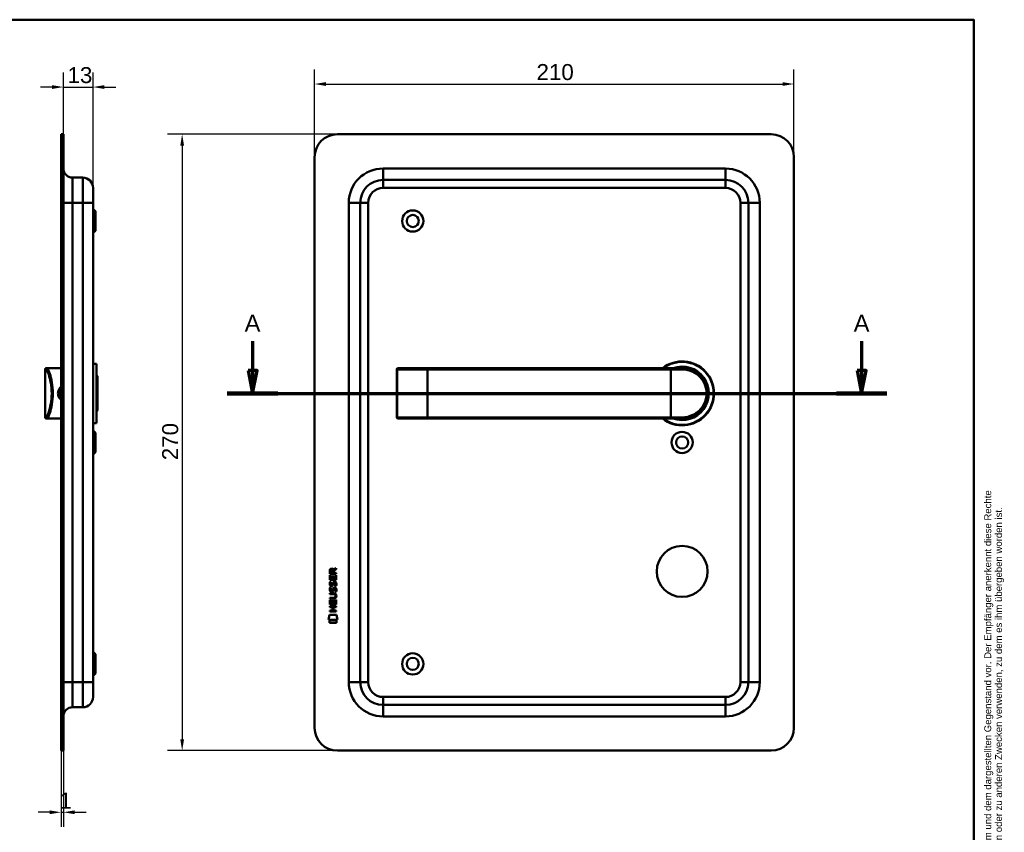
# Model space of a CAD drawing. Header units: millimetres. Extents: x 20 to 833, y 20 to 574.
# Tile 4 of 4: x 402 to 833, y 218 to 574. Entities that reach past the tile are written whole.
import ezdxf
from ezdxf.enums import TextEntityAlignment as Align

# ---------------------------------------------------------------- set-up
doc = ezdxf.new("R2010")
doc.units = ezdxf.units.MM
doc.header["$LTSCALE"] = 2
for name, color, linetype, lineweight in [('Bemaßungen(DIN)', 7, 'Continuous', 25), ('Schnittansichtslinien(DIN)', 7, 'Continuous', 70), ('Sichtbare Kanten(DIN)', 7, 'Continuous', 50), ('Sichtbare tangentiale Kanten(DIN)', 7, 'Continuous', 50), ('Skizziergeometrie(DIN)', 7, 'Continuous', 50), ('Skizzierlinie(DIN)', 7, 'Continuous', 25), ('Symbole(DIN)', 7, 'Continuous', 25)]:
    doc.layers.add(name, color=color, linetype=linetype, lineweight=lineweight)
doc.styles.add('Aktuell-DIN', font='arial.ttf')
doc.styles.add('Aktuell-DINGroßer Text', font='arial.ttf')
doc.styles.add('STANDARD-DIN~0', font='arial.ttf')
doc.styles.add('Textstil10', font='arial.ttf')
doc.styles.add('Textstil41', font='arial.ttf', dxfattribs={"width": 0.8})
doc.styles.add('Textstil83', font='arial.ttf', dxfattribs={"width": 0.8})
doc.dimstyles.new('CAD-LAN', dxfattribs={"dimscale": 2, "dimtxt": 3.5, "dimasz": 2.5, "dimexe": 3.175, "dimexo": 0, "dimgap": 0.8, "dimtad": 1, "dimrnd": 1e-08, "dimtxsty": 'STANDARD-DIN~0', "dimcen": 0.09, "dimdle": 10, "dimclrd": 250, "dimclre": 250, "dimclrt": 250, "dimadec": 0, "dimazin": 2, "dimtfac": 1, "dimtmove": 0, "dimatfit": 3, "dimfxl": 1, "dimtolj": 1, "dimtzin": 0, "dimlwd": 25, "dimlwe": 25, "dimarcsym": 0})

# ---------------------------------------------------------------- blocks, each defined once
blk = doc.blocks.new('Ränder Standardrahmen')
at = {"layer": 'Skizziergeometrie(DIN)', "flags": 128}
blk.add_lwpolyline([(10, 10), (10, 287), (410, 287), (410, 10), (10, 10)], dxfattribs=at)
blk = doc.blocks.new('Schriftfelder Heusser')
at = {"layer": 'Skizziergeometrie(DIN)'}
for p, q in [((101, 229.92), (101, 236.92)), ((101, 236.92), (291, 236.92)), ((111, 229.92), (111, 236.92)), ((123, 229.92), (123, 236.92)), ((232, 229.92), (232, 236.92)), ((256, 229.92), (256, 236.92)), ((291, 236.92), (291, 229.92)), ((101, 191.42), (101, 229.92)), ((101, 229.92), (291, 229.92)), ((111, 229.92), (111, 221.42)), ((123, 229.92), (123, 221.42)), ((232, 229.92), (232, 221.42)), ((256, 229.92), (256, 221.42)), ((291, 229.92), (291, 191.42)), ((101, 221.42), (291, 221.42)), ((150, 221.42), (150, 204.42)), ((198.85, 221.42), (198.85, 204.42)), ((216.35, 221.42), (216.35, 204.42)), ((238.35, 221.42), (238.35, 204.42)), ((278, 221.42), (278, 191.42)), ((278, 208.67), (291, 208.67)), ((101, 204.42), (291, 204.42)), ((142, 204.42), (142, 191.42)), ((236, 204.42), (236, 191.42)), ((278, 200.17), (291, 200.17)), ((291, 191.42), (101, 191.42))]:
    blk.add_line(p, q, dxfattribs=at)
at = {"layer": 'Skizzierlinie(DIN)'}
for p, q in [((113.5, 221.42), (113.5, 204.42)), ((118, 221.42), (118, 204.42)), ((162.35, 221.42), (162.35, 204.42)), ((166.85, 221.42), (166.85, 204.42)), ((113.5, 217.17), (150, 217.17)), ((162.35, 217.17), (278, 217.17)), ((113.5, 212.92), (150, 212.92)), ((162.35, 212.92), (278, 212.92)), ((113.5, 208.67), (150, 208.67)), ((162.35, 208.67), (278, 208.67))]:
    blk.add_line(p, q, dxfattribs=at)
for centre in [(115.75, 219.25), (164.6, 219.25), (115.75, 215.04), (164.6, 215.04), (115.75, 210.79), (164.6, 210.79), (115.75, 206.54), (164.6, 206.54)]:
    blk.add_circle(centre, 1.75, dxfattribs=at)
at = {"layer": 'Symbole(DIN)', "color": 7, "insert": (293.33, 191.7), "char_height": 1.5, "width": 182.3003, "attachment_point": 1, "rotation": 90, "line_spacing_factor": 0.944221, "style": 'Aktuell-DIN'}
blk.add_mtext('\\fArial|b0|i0;\\H1.5000;Die Schlossfabrik Heusser AG ist Eigentümerin dieses Dokumentes und behält sich alle Rechte an diesem und dem dargestellten Gegenstand vor. Der Empfänger anerkennt diese Rechte\\Pund wird das Dokument nicht ohne schriftliche Ermächtigung der Eigentümerin Dritten zugänglich machen oder zu anderen Zwecken verwenden, zu dem es ihm übergeben worden ist.\\P ', dxfattribs=at)
at = {"layer": 'Symbole(DIN)', "color": 179, "true_color": 0x262659, "style": 'Aktuell-DIN'}
for s, insert, char_height, attachment_point in [('Pos.', (106, 227), 2.489, 2), ('Menge', (117, 227), 2.489, 2), ('Benennung', (125.81, 225.38), 2.489, 4), ('B-Nummer', (234.74, 225.62), 2.489, 4), ('Material', (265.02, 225.62), 2.489, 5), ('\\fArial|b0|i0;a', (115.81, 219.53), 2, 5), ('\\fArial|b0|i0;e', (164.54, 219.53), 2, 5), ('\\fArial|b0|i0;Gezeichnet', (200.05, 219.23), 2, 4), ('\\fArial|b0|i0;b', (115.75, 215), 2, 5), ('\\fArial|b0|i0;f', (164.55, 215.06), 2, 5), ('\\fArial|b0|i0;Freigegeben', (199.92, 216), 2, 1), ('\\fArial|b0|i0;c', (115.75, 211.01), 2, 5), ('\\fArial|b0|i0;g', (164.63, 211.05), 2, 5), ('\\fArial|b0|i0;Projekt', (200, 211.98), 2, 1), ('\\fArial|b0|i0;d', (115.76, 206.55), 2, 5), ('\\fArial|b0|i0;h', (164.55, 206.57), 2, 5), ('\\fArial|b0|i0;CAD-Nr.', (200, 207.5), 2, 1), ('\\fArial|b0|i0;\\H2.0000;Massstab', (284.39, 206.37), 2, 5), ('\\fArial|b0|i0;\\H2.0000;Baugruppe', (143.1, 203.73), 2, 1), ('\\fArial|b0|i0;Zeichnungs-Nr.', (237, 203.5), 2, 1), ('\\fArial|b0|i0;\\H2.5000;4853 Murgenthal', (113.33, 192.46), 2.5, 7)]:
    blk.add_mtext(s, dxfattribs=dict(at, insert=insert, char_height=char_height, attachment_point=attachment_point))
at = {"layer": 'Symbole(DIN)', "color": 179, "true_color": 0x262659, "attachment_point": 5, "style": 'Aktuell-DIN'}
for s, insert, char_height, width in [('Änd.', (107.21, 213), 2.489, 12.3494), ('Änd.', (156.12, 212.76), 2.489, 12.3494), ('\\fArial|b0|i0;Änderung', (284.51, 202.33), 2, 12.1143)]:
    blk.add_mtext(s, dxfattribs=dict(at, insert=insert, char_height=char_height, width=width))
at = {"layer": 'Symbole(DIN)', "color": 7, "insert": (143.1, 196.62), "char_height": 4.5, "width": 90.18, "attachment_point": 4, "style": 'Aktuell-DIN'}
blk.add_mtext('\\fArial|b0|i0;\\W0.90;\\H4.5000;Heusser-Muschel Serie 6', dxfattribs=at)
at = {"layer": 'Symbole(DIN)', "color": 179, "true_color": 0x262659, "style": 'Textstil10'}
blk.add_attdef('ERSTELLUNGSDATUM_001', (217.04, 218.29), '', height=2, dxfattribs=at)
at = {"layer": 'Symbole(DIN)', "color": 179, "true_color": 0x262659}
for tag, height, style, p in [('AUTOR', 2.49, 'Aktuell-DIN', (240.03, 219.26)), ('KONTROLLDATUM', 2, 'Textstil10', (217.42, 215.04)), ('KONTROLLIERT_VON', 2, 'Textstil10', (239.98, 215.05))]:
    blk.add_attdef(tag, text='', height=height, dxfattribs=dict(at, style=style)).set_placement(p, align=Align.MIDDLE_LEFT)
at = {"layer": 'Symbole(DIN)', "color": 7, "style": 'Textstil83', "width": 0.8}
blk.add_attdef('Anfänglicher_Ansichtsmaßstab_001', (281.57, 213.34), '', height=2.3, dxfattribs=at)
at = {"layer": 'Symbole(DIN)', "color": 179, "true_color": 0x262659, "style": 'Textstil10'}
blk.add_attdef('PROJEKT', text='', height=2, dxfattribs=at).set_placement((217.77, 209.72), align=Align.BOTTOM_LEFT)
at = {"layer": 'Symbole(DIN)', "color": 7, "style": 'Textstil41', "width": 0.8}
blk.add_attdef('STATUS', text='', height=5, dxfattribs=at).set_placement((284.53, 195.86), align=Align.MIDDLE_CENTER)
blk = doc.blocks.new('*D20')
at = {"layer": 'Bemaßungen(DIN)', "color": 250, "linetype": 'Continuous', "lineweight": 25, "true_color": 0x3f3f3f, "transparency": 16777216}
for p, q in [((421.26, 523.82), (421.26, 550.84)), ((434.26, 500.32), (434.26, 550.84)), ((416.26, 544.49), (411.26, 544.49)), ((421.26, 544.49), (434.26, 544.49)), ((439.26, 544.49), (444.26, 544.49))]:
    blk.add_line(p, q, dxfattribs=at)
at = {"layer": 'Bemaßungen(DIN)', "color": 250, "linetype": 'Continuous', "true_color": 0x3f3f3f, "transparency": 16777216}
for points in [[(416.26, 545.32), (416.26, 543.65), (421.26, 544.49)], [(439.26, 545.32), (439.26, 543.65), (434.26, 544.49)]]:
    blk.add_solid(points, dxfattribs=at)
at = {"layer": 'Defpoints', "color": 0, "linetype": 'Continuous', "transparency": 16777216}
for p in [(434.26, 544.49), (421.26, 523.82), (434.26, 500.32)]:
    blk.add_point(p, dxfattribs=at)
at = {"layer": 'Bemaßungen(DIN)', "color": 250, "linetype": 'Continuous', "lineweight": 25, "true_color": 0x3f3f3f, "transparency": 16777216, "insert": (423.08, 553.24), "char_height": 7, "attachment_point": 1, "style": 'STANDARD-DIN~0'}
blk.add_mtext('\\A1;13', dxfattribs=at)
blk = doc.blocks.new('*D21')
at = {"layer": 'Bemaßungen(DIN)', "color": 250, "linetype": 'Continuous', "lineweight": 25, "true_color": 0x3f3f3f, "transparency": 16777216}
for p, q in [((420.26, 253.82), (420.26, 220.47)), ((421.26, 253.82), (421.26, 220.47)), ((415.26, 226.82), (410.26, 226.82)), ((420.26, 226.82), (421.26, 226.82)), ((426.26, 226.82), (431.26, 226.82))]:
    blk.add_line(p, q, dxfattribs=at)
at = {"layer": 'Bemaßungen(DIN)', "color": 250, "linetype": 'Continuous', "true_color": 0x3f3f3f, "transparency": 16777216}
for points in [[(415.26, 227.65), (415.26, 225.99), (420.26, 226.82)], [(426.26, 227.65), (426.26, 225.99), (421.26, 226.82)]]:
    blk.add_solid(points, dxfattribs=at)
at = {"layer": 'Defpoints', "color": 0, "linetype": 'Continuous', "transparency": 16777216}
for p in [(420.26, 253.82), (421.26, 253.82), (421.26, 226.82)]:
    blk.add_point(p, dxfattribs=at)
at = {"layer": 'Bemaßungen(DIN)', "color": 250, "linetype": 'Continuous', "lineweight": 25, "true_color": 0x3f3f3f, "transparency": 16777216, "insert": (419.48, 235.45), "char_height": 7, "attachment_point": 1, "style": 'STANDARD-DIN~0'}
blk.add_mtext('\\A1;1', dxfattribs=at)
blk = doc.blocks.new('*D22')
at = {"layer": 'Bemaßungen(DIN)', "color": 250, "linetype": 'Continuous', "lineweight": 25, "true_color": 0x3f3f3f, "transparency": 16777216}
for p, q in [((531.29, 513.82), (531.29, 552.17)), ((741.29, 513.82), (741.29, 552.17)), ((536.29, 545.82), (736.29, 545.82))]:
    blk.add_line(p, q, dxfattribs=at)
at = {"layer": 'Bemaßungen(DIN)', "color": 250, "linetype": 'Continuous', "true_color": 0x3f3f3f, "transparency": 16777216}
for points in [[(536.29, 546.65), (536.29, 544.99), (531.29, 545.82)], [(736.29, 546.65), (736.29, 544.99), (741.29, 545.82)]]:
    blk.add_solid(points, dxfattribs=at)
at = {"layer": 'Defpoints', "color": 0, "linetype": 'Continuous', "transparency": 16777216}
for p in [(741.29, 545.82), (531.29, 513.82), (741.29, 513.82)]:
    blk.add_point(p, dxfattribs=at)
at = {"layer": 'Bemaßungen(DIN)', "color": 250, "linetype": 'Continuous', "lineweight": 25, "true_color": 0x3f3f3f, "transparency": 16777216, "insert": (628.51, 554.57), "char_height": 7, "attachment_point": 1, "style": 'STANDARD-DIN~0'}
blk.add_mtext('\\A1;210', dxfattribs=at)
blk = doc.blocks.new('*D23')
at = {"layer": 'Bemaßungen(DIN)', "color": 250, "linetype": 'Continuous', "lineweight": 25, "true_color": 0x3f3f3f, "transparency": 16777216}
for p, q in [((541.29, 523.82), (466.94, 523.82)), ((473.29, 518.82), (473.29, 258.82)), ((541.29, 253.82), (466.94, 253.82))]:
    blk.add_line(p, q, dxfattribs=at)
at = {"layer": 'Bemaßungen(DIN)', "color": 250, "linetype": 'Continuous', "true_color": 0x3f3f3f, "transparency": 16777216}
for points in [[(472.46, 518.82), (474.12, 518.82), (473.29, 523.82)], [(472.46, 258.82), (474.12, 258.82), (473.29, 253.82)]]:
    blk.add_solid(points, dxfattribs=at)
at = {"layer": 'Defpoints', "color": 0, "linetype": 'Continuous', "transparency": 16777216}
for p in [(541.29, 523.82), (473.29, 253.82), (541.29, 253.82)]:
    blk.add_point(p, dxfattribs=at)
at = {"layer": 'Bemaßungen(DIN)', "color": 250, "linetype": 'Continuous', "lineweight": 25, "true_color": 0x3f3f3f, "transparency": 16777216, "insert": (464.54, 381.04), "char_height": 7, "attachment_point": 1, "rotation": 90, "style": 'STANDARD-DIN~0'}
blk.add_mtext('\\A1;270', dxfattribs=at)
blk = doc.blocks.new('2DTransSchnitt0')
at = {"layer": 'Schnittansichtslinien(DIN)', "linetype": 'Continuous'}
for p, q in [((252.07, 216.59), (252.07, 210.16)), ((385.46, 216.59), (385.46, 210.16)), ((251.07, 210.16), (252.07, 205.16)), ((253.07, 210.16), (251.07, 210.16)), ((252.07, 210.16), (252.07, 205.16)), ((252.07, 205.16), (253.07, 210.16)), ((384.46, 210.16), (385.46, 205.16)), ((386.46, 210.16), (384.46, 210.16)), ((385.46, 210.16), (385.46, 205.16)), ((385.46, 205.16), (386.46, 210.16)), ((246.53, 205.16), (391, 205.16))]:
    blk.add_line(p, q, dxfattribs=at)
at = {"layer": 'Schnittansichtslinien(DIN)', "linetype": 'Continuous', "lineweight": 140}
for p, q in [((246.53, 205.16), (257.61, 205.16)), ((379.93, 205.16), (391, 205.16))]:
    blk.add_line(p, q, dxfattribs=at)
at = {"layer": 'Schnittansichtslinien(DIN)', "linetype": 'Continuous', "flags": 128}
for points in [[(251.07, 210.16), (252.07, 205.16), (253.07, 210.16), (251.07, 210.16)], [(384.46, 210.16), (385.46, 205.16), (386.46, 210.16), (384.46, 210.16)]]:
    blk.add_lwpolyline(points, dxfattribs=at)
at = {"layer": 'Schnittansichtslinien(DIN)'}
for points in [[(251.07, 210.16), (252.07, 205.16), (253.07, 210.16), (251.07, 210.16)], [(384.46, 210.16), (385.46, 205.16), (386.46, 210.16), (384.46, 210.16)]]:
    blk.add_solid(points, dxfattribs=at)
at = {"layer": 'Schnittansichtslinien(DIN)', "char_height": 3.73, "attachment_point": 7, "style": 'Aktuell-DINGroßer Text'}
for insert in [(250.32, 218.66), (383.71, 218.66)]:
    blk.add_mtext('A', dxfattribs=dict(at, insert=insert))

msp = doc.modelspace()

# ---------------------------------------------------------------- linework, layer by layer
at = {"layer": 'Sichtbare Kanten(DIN)'}
for p, q in [((421.2649, 523.8212), (420.2649, 523.8212)), ((420.2649, 513.8212), (420.2649, 523.8212)), ((421.2649, 523.8212), (421.2649, 513.8212)), ((731.2899, 523.8212), (541.2899, 523.8212)), ((420.2649, 263.8212), (420.2649, 513.8212)), ((421.2649, 263.8212), (421.2649, 513.8212)), ((531.2899, 513.8212), (531.2899, 263.8212)), ((741.2899, 263.8212), (741.2899, 513.8212)), ((425.2649, 504.8212), (429.7649, 504.8212)), ((434.2649, 500.3212), (434.2649, 493.8212)), ((711.2899, 503.8212), (561.2899, 503.8212)), ((434.2649, 283.8212), (434.2649, 493.8212)), ((551.2899, 493.8212), (551.2899, 283.8212)), ((721.2899, 283.8212), (721.2899, 493.8212)), ((435.2649, 490.0712), (434.2649, 491.0712)), ((435.2649, 490.0712), (435.2649, 481.5712)), ((435.2649, 481.5712), (434.2649, 480.5712)), ((435.7649, 423.3212), (434.2649, 423.3212)), ((435.7649, 397.3212), (435.7649, 423.3212)), ((413.2649, 420.8212), (413.2649, 399.8212)), ((413.7649, 421.3212), (414.0521, 421.3212)), ((415.7649, 421.3212), (414.0521, 421.3212)), ((420.2649, 421.3212), (415.7649, 421.3212)), ((567.3963, 420.8212), (567.3963, 399.8212)), ((567.8963, 421.3212), (567.9157, 421.3212)), ((580.7899, 421.3212), (567.9157, 421.3212)), ((687.2899, 421.3212), (580.7899, 421.3212)), ((687.2899, 421.3212), (692.2899, 421.3212)), ((436.2649, 417.8212), (435.7649, 418.3212)), ((436.2649, 417.8212), (436.2649, 402.8212)), ((436.2649, 402.8212), (435.7649, 402.3212)), ((414.0521, 399.3212), (413.7649, 399.3212)), ((415.7649, 399.3212), (414.0521, 399.3212)), ((420.2649, 399.3212), (415.7649, 399.3212)), ((435.7649, 397.3212), (434.2649, 397.3212)), ((567.9157, 399.3212), (567.8963, 399.3212)), ((567.9157, 399.3212), (580.7899, 399.3212)), ((580.7899, 399.3212), (687.2899, 399.3212)), ((692.2899, 399.3212), (687.2899, 399.3212)), ((692.9066, 399.3385), (692.9066, 399.3387)), ((435.2649, 393.0712), (434.2649, 394.0712)), ((435.2649, 393.0712), (435.2649, 384.5712)), ((435.2649, 384.5712), (434.2649, 383.5712)), ((537.9511, 331.3421), (537.9533, 332.6555)), ((538.3016, 332.6116), (538.3009, 331.7233)), ((539.3185, 331.7225), (539.3192, 332.6108)), ((539.6161, 332.9716), (540.8114, 333.7617)), ((539.6689, 332.5727), (539.6682, 331.7222)), ((540.8111, 333.3276), (539.6689, 332.5727)), ((540.8114, 333.7617), (540.8111, 333.3276)), ((537.9489, 328.6118), (537.9505, 330.6161)), ((540.8074, 328.6095), (537.9489, 328.6118)), ((537.9505, 330.6161), (538.2988, 330.6158)), ((540.8095, 331.3398), (537.9511, 331.3421)), ((538.1206, 327.838), (538.4593, 327.7376)), ((538.2988, 330.6158), (538.2975, 328.9886)), ((538.2975, 328.9886), (539.1922, 328.9879)), ((538.3009, 331.7233), (539.3185, 331.7225)), ((539.1922, 328.9879), (539.1933, 330.4348)), ((539.1933, 330.4348), (539.5417, 330.4345)), ((539.5417, 330.4345), (539.5406, 328.9876)), ((539.5406, 328.9876), (540.4592, 328.9869)), ((539.6682, 331.7222), (540.8098, 331.7213)), ((540.4592, 328.9869), (540.4605, 330.6339)), ((540.4605, 330.6339), (540.809, 330.6336)), ((540.809, 330.6336), (540.8074, 328.6095)), ((540.8098, 331.7213), (540.8095, 331.3398)), ((538.1186, 325.2915), (538.4572, 325.1911)), ((538.315, 323.9598), (538.3222, 323.9425)), ((538.317, 326.5064), (538.3242, 326.4891)), ((538.9988, 323.8621), (539.0096, 323.8789)), ((539.0008, 326.4086), (539.0116, 326.4255)), ((540.0471, 324.9883), (540.0354, 324.9884)), ((540.0491, 327.5349), (540.0374, 327.5349)), ((537.9403, 317.8741), (537.9419, 319.8783)), ((537.9419, 319.8783), (538.2903, 319.8781)), ((537.9423, 320.4494), (537.9426, 320.8265)), ((539.5881, 320.4481), (537.9423, 320.4494)), ((537.9426, 320.8265), (539.6123, 320.8252)), ((537.9438, 322.3843), (537.9441, 322.7613)), ((539.6135, 322.383), (537.9438, 322.3843)), ((537.9441, 322.7613), (539.5899, 322.76)), ((538.2903, 319.8781), (538.289, 318.2509)), ((539.1836, 318.2502), (539.1848, 319.6971)), ((539.1848, 319.6971), (539.5332, 319.6969)), ((539.5332, 319.6969), (539.5321, 318.25)), ((540.4506, 318.2492), (540.4519, 319.8964)), ((540.4519, 319.8964), (540.8004, 319.8961)), ((540.4935, 321.5979), (540.4935, 321.6076)), ((540.8004, 319.8961), (540.7988, 317.8718)), ((537.9365, 314.769), (537.9368, 315.146)), ((537.9368, 315.146), (539.1798, 315.145)), ((537.938, 316.7036), (537.9383, 317.0807)), ((539.1811, 316.7026), (537.938, 316.7036)), ((537.9383, 317.0807), (540.7969, 317.0784)), ((540.7988, 317.8718), (537.9403, 317.8741)), ((538.289, 318.2509), (539.1836, 318.2502)), ((539.1798, 315.145), (539.1811, 316.7026)), ((539.5321, 318.25), (540.4506, 318.2492)), ((539.5374, 316.7023), (539.5362, 315.1447)), ((539.5362, 315.1447), (540.7954, 315.1437)), ((540.7966, 316.7013), (539.5374, 316.7023)), ((540.7954, 315.1437), (540.7951, 314.7667)), ((540.7969, 317.0784), (540.7966, 316.7013)), ((537.4054, 311.1918), (537.8644, 313.3247)), ((541.3205, 311.1887), (537.4054, 311.1918)), ((537.8639, 309.764), (537.8648, 310.906)), ((537.8644, 313.3247), (540.8706, 313.3223)), ((537.8648, 310.906), (540.8618, 310.9036)), ((540.7951, 314.7667), (537.9365, 314.769)), ((540.8618, 310.9036), (540.8608, 309.7616)), ((540.8706, 313.3223), (541.3205, 311.1887)), ((540.8608, 309.7616), (537.8639, 309.764)), ((435.2649, 296.0712), (434.2649, 297.0712)), ((435.2649, 296.0712), (435.2649, 287.5712)), ((435.2649, 287.5712), (434.2649, 286.5712)), ((434.2649, 283.8212), (434.2649, 277.3212)), ((425.2649, 272.8212), (429.7649, 272.8212)), ((561.2899, 273.8212), (711.2899, 273.8212)), ((420.2649, 253.8212), (420.2649, 263.8212)), ((421.2649, 263.8212), (421.2649, 253.8212)), ((420.2649, 253.8212), (421.2649, 253.8212)), ((541.2899, 253.8212), (731.2899, 253.8212))]:
    msp.add_line(p, q, dxfattribs=at)
for centre, radius in [((574.2899, 485.8212), 4.65), ((574.2899, 485.8212), 2.65), ((692.2899, 388.8212), 4.65), ((692.2899, 388.8212), 2.65), ((692.2899, 332.3212), 11.15), ((574.2899, 291.8212), 4.65), ((574.2899, 291.8212), 2.65)]:
    msp.add_circle(centre, radius, dxfattribs=at)
for centre, radius, start, end in [((541.2899, 513.8212), 10, 90, 180), ((731.2899, 513.8212), 10, 0, 90), ((425.2649, 508.8212), 4, 180, 270), ((429.7649, 500.3212), 4.5, 0, 90), ((561.2899, 493.8212), 10, 90, 180), ((711.2899, 493.8212), 10, 0, 90), ((692.2899, 410.3212), 14, 231.786789, 128.213211), ((692.2899, 410.3212), 13.8, 232.854196, 127.145804), ((413.7649, 420.8212), 0.5, 90, 180), ((567.8963, 420.8212), 0.5, 90, 180), ((692.2899, 410.3212), 11.7, 250.080283, 109.919717), ((692.2899, 410.3212), 11.6, 251.491372, 108.508628), ((692.2899, 410.3212), 11.5, 253.042574, 106.957426), ((692.2899, 410.3212), 11.3, 256.768028, 103.231972), ((413.7649, 399.8212), 0.5, 180, 270), ((567.8963, 399.8212), 0.5, 180, 270), ((694.5216, 400.2131), 0.85, 240.531864, 240.673207), ((694.5216, 400.2131), 0.85, 324.226857, 324.410424), ((704.6128, 397.6231), 8.6779, 163.588606, 163.597617), ((704.6128, 397.6231), 8.6778, 159.585629, 159.588104), ((561.2899, 283.8212), 10, 180, 270), ((711.2899, 283.8212), 10, 270, 0), ((429.7649, 277.3212), 4.5, 270, 0), ((425.2649, 268.8212), 4, 90, 180), ((541.2899, 263.8212), 10, 180, 270), ((731.2899, 263.8212), 10, 270, 0)]:
    msp.add_arc(centre, radius, start, end, dxfattribs=at)
for centre, major_axis, ratio, start_param, end_param in [((539.4803, 331.8388), (-0.9765, 1.2741), 0.51804149, 5.90436126, 6.87710571), ((538.0874, 331.758), (-1.2419, -1.6396), 0.59949376, 2.73657233, 3.56737986), ((539.6668, 327.3173), (1.192, 3.5398), 0.22151613, 2.82630526, 2.88544623), ((539.583, 329.617), (1.1034, 3.2961), 0.23129477, 2.81246194, 2.87342131), ((539.068, 324.7625), (0.5826, 1.0124), 0.54160498, 2.75690927, 3.21474058), ((539.0623, 327.3003), (0.5741, 1.0041), 0.54384094, 2.75343041, 3.21372411), ((538.9404, 323.8866), (0.0982, 0.1394), 0.36417158, 4.48449266, 4.7925708), ((538.9424, 326.4331), (0.0982, 0.1394), 0.36417157, 4.48449266, 4.7925708), ((539.3887, 323.3037), (0.838, 1.6403), 0.45945215, 5.97601121, 6.497704), ((539.3895, 325.8481), (0.8393, 1.6425), 0.45910241, 5.97618772, 6.49757551), ((535.7727, 325.1303), (4.8083, -4.3226), 0.37420137, 5.88811297, 6.60645232), ((535.7687, 318.0861), (4.8136, 4.3126), 0.37426609, 5.95992819, 6.67839211), ((517.0604, 341.4347), (23.2662, -20.361), 0.13713392, 6.12750203, 6.40243503)]:
    msp.add_ellipse(centre, major_axis=major_axis, ratio=ratio, start_param=start_param, end_param=end_param, dxfattribs=at)
for points, knots in [([(692.2899, 399.3212), (693.9468, 399.3212), (695.5895, 399.7012), (697.0625, 400.4105), (698.5354, 401.1197), (699.8394, 402.1551), (700.8647, 403.4311), (701.89, 404.7071), (702.6332, 406.2255), (703.0073, 407.8438), (703.3814, 409.4622), (703.3811, 411.1822), (703.007, 412.7996), (702.633, 414.417), (701.8904, 415.9346), (700.8652, 417.2106), (699.84, 418.4867), (698.5359, 419.5223), (697.0629, 420.2317), (695.5899, 420.9411), (693.9468, 421.3212), (692.2899, 421.3212)], [-3.34328141, -3.34328141, -3.34328141, -3.34328141, -2.86566978, -2.86566978, -2.86566978, -2.38805815, -2.38805815, -2.38805815, -1.91044652, -1.91044652, -1.91044652, -1.43283489, -1.43283489, -1.43283489, -0.95522326, -0.95522326, -0.95522326, -0.47761163, -0.47761163, -0.47761163, 0, 0, 0, 0]), ([(420.2649, 413.1161), (420.0309, 412.9368), (419.4587, 412.3659), (418.8773, 411.1301), (418.8741, 409.1935), (419.6322, 408.0178), (420.2649, 407.5276)], [-1.901043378, -1.901043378, -1.901043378, -1.901043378, -1.812916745, -1.661840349, -1.510763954, -1.271930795, -1.271930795, -1.271930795, -1.271930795]), ([(420.2671, 408.0871), (419.8115, 408.4977), (419.4799, 409.0462), (419.3413, 409.6482), (419.2406, 410.0861), (419.24, 410.5524), (419.3409, 410.992), (419.4417, 411.4315), (419.6422, 411.8444), (419.9202, 412.1927), (420.0248, 412.3237), (420.1402, 412.4456), (420.265, 412.5572)], [3.418105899, 3.418105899, 3.418105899, 3.418105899, 3.62583349, 3.62583349, 3.62583349, 3.776909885, 3.776909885, 3.776909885, 3.927986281, 3.927986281, 3.927986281, 3.98481202, 3.98481202, 3.98481202, 3.98481202]), ([(540.4935, 321.6076), (540.4935, 321.6542), (540.4911, 321.7011), (540.4749, 321.8365), (540.4525, 321.9241), (540.378, 322.0747), (540.3317, 322.1362), (540.2116, 322.2419), (540.1408, 322.282), (539.9238, 322.3654), (539.7642, 322.3828), (539.6135, 322.383)], [0, 0, 0, 0, 0.014004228, 0.014004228, 0.040894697, 0.040894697, 0.064390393, 0.064390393, 0.08887549, 0.08887549, 0.134135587, 0.134135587, 0.134135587, 0.134135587])]:
    msp.add_open_spline(points, degree=3, knots=knots, dxfattribs=at)
for points in [[(537.9533, 332.6555), (537.9674, 333.0971), (538.1994, 333.5592), (538.8124, 333.5587)], [(539.3192, 332.6108), (539.3195, 332.8838), (539.2325, 333.2093), (538.8171, 333.2096)], [(538.0496, 327.6811), (538.0691, 327.7305), (538.1206, 327.8379), (538.1206, 327.838)], [(539.5196, 327.6904), (539.6126, 327.8007), (539.7429, 327.873), (539.9226, 327.897)], [(539.9226, 327.897), (540.2099, 327.9354), (540.4927, 327.8351), (540.6863, 327.5187)], [(537.995, 323.8129), (537.9044, 324.0537), (537.8755, 324.287), (537.9175, 324.6152)], [(537.997, 326.3595), (537.9065, 326.6003), (537.8776, 326.8335), (537.9195, 327.1618)], [(537.9175, 324.6152), (537.9353, 324.7544), (537.9767, 324.9613), (538.0476, 325.1345)], [(537.9195, 327.1618), (537.9373, 327.301), (537.9787, 327.5079), (538.0496, 327.6811)], [(538.5543, 323.3523), (538.3309, 323.3852), (538.1012, 323.5306), (537.995, 323.8129)], [(538.5564, 325.8989), (538.3329, 325.9318), (538.1033, 326.0772), (537.997, 326.3595)], [(538.0476, 325.1345), (538.067, 325.184), (538.1185, 325.2914), (538.1186, 325.2915)], [(538.3023, 324.7266), (538.2382, 324.4741), (538.232, 324.2498), (538.2904, 324.0338)], [(538.3043, 327.2732), (538.2403, 327.0207), (538.234, 326.7964), (538.2924, 326.5803)], [(538.4572, 325.1911), (538.4572, 325.191), (538.3373, 324.8645), (538.3023, 324.7266)], [(538.4593, 327.7376), (538.4592, 327.7376), (538.3393, 327.411), (538.3043, 327.2732)], [(538.527, 323.7298), (538.6739, 323.6699), (538.8623, 323.7057), (538.9676, 323.8203)], [(538.529, 326.2763), (538.6759, 326.2164), (538.8644, 326.2522), (538.9696, 326.3668)], [(538.711, 325.8861), (538.6104, 325.8874), (538.5894, 325.894), (538.5564, 325.8989)], [(539.3369, 323.7041), (539.2215, 323.4943), (539.0265, 323.3355), (538.709, 323.3396)], [(539.3389, 326.2506), (539.2236, 326.0408), (539.0285, 325.8821), (538.711, 325.8861)], [(539.0096, 323.8789), (539.0783, 323.9885), (539.1353, 324.152), (539.1902, 324.3972)], [(539.0116, 326.4255), (539.0804, 326.5351), (539.1373, 326.6986), (539.1923, 326.9438)], [(539.1902, 324.3972), (539.2743, 324.7651), (539.3766, 324.9764), (539.5176, 325.1438)], [(539.1923, 326.9438), (539.2763, 327.3116), (539.3786, 327.5229), (539.5196, 327.6904)], [(539.5296, 324.2468), (539.4751, 324.0069), (539.4127, 323.842), (539.3369, 323.7041)], [(539.5316, 326.7934), (539.4772, 326.5535), (539.4148, 326.3885), (539.3389, 326.2506)], [(539.5176, 325.1438), (539.6106, 325.2542), (539.7409, 325.3264), (539.9205, 325.3504)], [(539.5783, 324.4455), (539.5706, 324.4154), (539.5304, 324.2492), (539.5296, 324.2468)], [(539.5803, 326.992), (539.5726, 326.9619), (539.5324, 326.7958), (539.5316, 326.7934)], [(539.7643, 324.8705), (539.6936, 324.7818), (539.633, 324.6437), (539.5783, 324.4455)], [(539.7663, 327.417), (539.6956, 327.3284), (539.635, 327.1902), (539.5803, 326.992)], [(540.0354, 324.9884), (539.9137, 324.9885), (539.8385, 324.9557), (539.7643, 324.8705)], [(540.0374, 327.5349), (539.9157, 327.535), (539.8405, 327.5023), (539.7663, 327.417)], [(539.9205, 325.3504), (540.2079, 325.3888), (540.4907, 325.2886), (540.6843, 324.9721)], [(540.2392, 323.4056), (540.2392, 323.4057), (540.394, 323.6596), (540.4529, 323.9443)], [(540.2412, 325.9522), (540.2413, 325.9522), (540.396, 326.2062), (540.455, 326.4909)], [(540.6099, 325.8654), (540.5895, 325.8701), (540.2413, 325.9522), (540.2412, 325.9522)], [(540.4529, 323.9443), (540.5219, 324.2774), (540.5216, 324.5535), (540.4154, 324.7508)], [(540.455, 326.4909), (540.5239, 326.824), (540.5236, 327.1), (540.4174, 327.2973)], [(540.8326, 324.0373), (540.8027, 323.7062), (540.6446, 323.3765), (540.6078, 323.3189)], [(540.8346, 326.5838), (540.8047, 326.2527), (540.6467, 325.9231), (540.6099, 325.8654)], [(540.6843, 324.9721), (540.7943, 324.7915), (540.8481, 324.5725), (540.8479, 324.3028)], [(540.6863, 327.5187), (540.7964, 327.338), (540.8501, 327.1191), (540.8499, 326.8493)], [(540.8479, 324.3028), (540.8478, 324.2179), (540.8411, 324.1322), (540.8326, 324.0373)], [(540.8499, 326.8493), (540.8499, 326.7644), (540.8431, 326.6787), (540.8346, 326.5838)], [(538.709, 323.3396), (538.6083, 323.3409), (538.5873, 323.3474), (538.5543, 323.3523)], [(540.6078, 323.3189), (540.5874, 323.3235), (540.2393, 323.4056), (540.2392, 323.4056)]]:
    msp.add_open_spline(points, degree=3, dxfattribs=at)
at = {"layer": 'Sichtbare tangentiale Kanten(DIN)'}
for p, q in [((420.2649, 513.8212), (421.2649, 513.8212)), ((425.2649, 504.8212), (425.2649, 493.8212)), ((429.7649, 493.8212), (429.7649, 504.8212)), ((561.2899, 508.8212), (561.2899, 503.8212)), ((561.2899, 508.8212), (711.2899, 508.8212)), ((711.2899, 508.8212), (711.2899, 503.8212)), ((561.2899, 500.3212), (561.2899, 503.8212)), ((711.2899, 500.3212), (561.2899, 500.3212)), ((711.2899, 500.3212), (711.2899, 503.8212)), ((425.2649, 493.8212), (421.2649, 493.8212)), ((425.2649, 493.8212), (429.7649, 493.8212)), ((425.2649, 283.8212), (425.2649, 493.8212)), ((429.7649, 493.8212), (434.2649, 493.8212)), ((429.7649, 493.8212), (429.7649, 283.8212)), ((546.2899, 493.8212), (551.2899, 493.8212)), ((546.2899, 283.8212), (546.2899, 493.8212)), ((554.7899, 493.8212), (551.2899, 493.8212)), ((554.7899, 493.8212), (554.7899, 283.8212)), ((717.7899, 493.8212), (721.2899, 493.8212)), ((717.7899, 283.8212), (717.7899, 493.8212)), ((726.2899, 493.8212), (721.2899, 493.8212)), ((726.2899, 493.8212), (726.2899, 283.8212)), ((413.5554, 420.8212), (413.2649, 420.8212)), ((567.4351, 420.8212), (567.3963, 420.8212)), ((567.4351, 399.8212), (567.4351, 420.8212)), ((567.4351, 420.8212), (580.7899, 420.8212)), ((580.7899, 421.3212), (580.7899, 420.8212)), ((580.7899, 420.8212), (687.2899, 420.8212)), ((580.7899, 420.8212), (580.7899, 399.8212)), ((687.2899, 421.3212), (687.2899, 420.8212)), ((687.2899, 420.8212), (687.2899, 399.8212)), ((692.3471, 420.8212), (687.2899, 420.8212)), ((413.2649, 399.8212), (413.5554, 399.8212)), ((567.3963, 399.8212), (567.4351, 399.8212)), ((580.7899, 399.8212), (567.4351, 399.8212)), ((687.2899, 399.8212), (580.7899, 399.8212)), ((580.7899, 399.3212), (580.7899, 399.8212)), ((687.2899, 399.8212), (692.3471, 399.8212)), ((687.2899, 399.3212), (687.2899, 399.8212)), ((425.2649, 283.8212), (421.2649, 283.8212)), ((425.2649, 283.8212), (429.7649, 283.8212)), ((425.2649, 283.8212), (425.2649, 272.8212)), ((429.7649, 283.8212), (434.2649, 283.8212)), ((429.7649, 272.8212), (429.7649, 283.8212)), ((546.2899, 283.8212), (551.2899, 283.8212)), ((554.7899, 283.8212), (551.2899, 283.8212)), ((717.7899, 283.8212), (721.2899, 283.8212)), ((726.2899, 283.8212), (721.2899, 283.8212)), ((561.2899, 273.8212), (561.2899, 277.3212)), ((561.2899, 277.3212), (711.2899, 277.3212)), ((711.2899, 277.3212), (711.2899, 273.8212)), ((561.2899, 273.8212), (561.2899, 268.8212)), ((711.2899, 268.8212), (711.2899, 273.8212)), ((711.2899, 268.8212), (561.2899, 268.8212)), ((421.2649, 263.8212), (420.2649, 263.8212))]:
    msp.add_line(p, q, dxfattribs=at)
for centre, radius, start, end in [((561.2899, 493.8212), 15, 90, 180), ((711.2899, 493.8212), 15, 0, 90), ((561.2899, 493.8212), 6.5, 90, 180), ((711.2899, 493.8212), 6.5, 0, 90), ((561.2899, 283.8212), 15, 180, 270), ((561.2899, 283.8212), 6.5, 180, 270), ((711.2899, 283.8212), 6.5, 270, 0), ((711.2899, 283.8212), 15, 270, 0)]:
    msp.add_arc(centre, radius, start, end, dxfattribs=at)
for centre, major_axis, ratio, start_param, end_param in [((414.0521, 420.8212), (0, 0.5), 0.99342281, 0, 1.57079633), ((567.9157, 420.8212), (0, 0.5), 0.9612617, 0, 1.57079633), ((692.2899, 420.8212), (0, 0.5), 0.11450382, 4.71238898, 6.28318531), ((414.0521, 399.8212), (0, -0.5), 0.99342281, 4.71238898, 6.28318531), ((567.9157, 399.8212), (0, -0.5), 0.9612617, 4.71238898, 6.28318531), ((692.2899, 399.8212), (0, -0.5), 0.11450382, 0, 1.57079633)]:
    msp.add_ellipse(centre, major_axis=major_axis, ratio=ratio, start_param=start_param, end_param=end_param, dxfattribs=at)
for points, knots in [([(413.5554, 420.8212), (413.7398, 420.8212), (414.0164, 420.4572), (414.3354, 419.7809), (414.6544, 419.1045), (415.0131, 418.1157), (415.3266, 416.8976), (415.6401, 415.6794), (415.9054, 414.2319), (416.0392, 412.6874), (416.173, 411.1429), (416.1725, 409.5014), (416.0385, 407.9564), (415.9046, 406.4113), (415.6397, 404.9627), (415.3264, 403.7443), (415.0131, 402.5258), (414.6543, 401.5374), (414.3353, 400.8613), (414.0164, 400.1851), (413.7398, 399.8212), (413.5554, 399.8212)], [0, 0, 0, 0, 0.47761163, 0.47761163, 0.47761163, 0.95522326, 0.95522326, 0.95522326, 1.43283489, 1.43283489, 1.43283489, 1.91044652, 1.91044652, 1.91044652, 2.38805815, 2.38805815, 2.38805815, 2.86566978, 2.86566978, 2.86566978, 3.34328141, 3.34328141, 3.34328141, 3.34328141]), ([(414.0521, 399.3212), (414.2344, 399.3212), (414.5084, 399.7012), (414.8232, 400.4105), (415.138, 401.1197), (415.4936, 402.1551), (415.8029, 403.4311), (416.1122, 404.7071), (416.3753, 406.2255), (416.5073, 407.8438), (416.6393, 409.4622), (416.6403, 411.1822), (416.5087, 412.7996), (416.3771, 414.417), (416.113, 415.9346), (415.8033, 417.2106), (415.4936, 418.4867), (415.1383, 419.5223), (414.8235, 420.2317), (414.5087, 420.9411), (414.2344, 421.3212), (414.0521, 421.3212)], [-3.34328141, -3.34328141, -3.34328141, -3.34328141, -2.86566978, -2.86566978, -2.86566978, -2.38805815, -2.38805815, -2.38805815, -1.91044652, -1.91044652, -1.91044652, -1.43283489, -1.43283489, -1.43283489, -0.95522326, -0.95522326, -0.95522326, -0.47761163, -0.47761163, -0.47761163, 0, 0, 0, 0]), ([(692.3471, 420.8212), (693.9468, 420.8212), (695.5329, 420.4572), (696.9552, 419.7809), (698.3776, 419.1045), (699.6369, 418.1157), (700.6265, 416.8976), (701.6162, 415.6794), (702.3372, 414.2319), (702.6966, 412.6874), (703.056, 411.1429), (703.0548, 409.5014), (702.6948, 407.9564), (702.3349, 406.4113), (701.6151, 404.9627), (700.6259, 403.7443), (699.6367, 402.5258), (698.3771, 401.5374), (696.9548, 400.8613), (695.5325, 400.1851), (693.9468, 399.8212), (692.3471, 399.8212)], [0, 0, 0, 0, 0.47761163, 0.47761163, 0.47761163, 0.95522326, 0.95522326, 0.95522326, 1.43283489, 1.43283489, 1.43283489, 1.91044652, 1.91044652, 1.91044652, 2.38805815, 2.38805815, 2.38805815, 2.86566978, 2.86566978, 2.86566978, 3.34328141, 3.34328141, 3.34328141, 3.34328141])]:
    msp.add_open_spline(points, degree=3, knots=knots, dxfattribs=at)

# ---------------------------------------------------------------- block references
at = {"xscale": 2, "yscale": 2, "zscale": 2}
msp.add_blockref('Ränder Standardrahmen', (0, 0), dxfattribs=at)
msp.add_blockref('Schriftfelder Heusser', (238, -362.8333), dxfattribs=at).add_auto_attribs({'ERSTELLUNGSDATUM_001': '18.12.2020', 'Anfänglicher_Ansichtsmaßstab_001': '1 : 2'})
at = {"layer": 'Schnittansichtslinien(DIN)', "xscale": 2, "yscale": 2, "zscale": 2}
msp.add_blockref('2DTransSchnitt0', (0, 0), dxfattribs=at)

# ---------------------------------------------------------------- dimensions: what is measured, and where the dimension line sits
at = {"layer": 'Bemaßungen(DIN)', "color": 250, "linetype": 'Continuous', "lineweight": 25, "true_color": 0x3f3f3f}
for base, p1, p2, angle, override, picture, middle in [((434.2649, 544.4875), (421.2649, 523.8212), (434.2649, 500.3212), 180, {"dimgap": 0.8, "dimdec": 2, "dimtol": 0, "dimlim": 0, "dimtp": 0, "dimtm": 0, "dimtdec": 2, "dimtofl": 1, "dimatfit": 1}, '*D20', (427.7649, 544.4875)), ((741.2899, 545.8212), (531.2899, 513.8212), (741.2899, 513.8212), 180, {"dimgap": 0.8, "dimdec": 2, "dimtol": 0, "dimlim": 0, "dimtp": 0, "dimtm": 0, "dimtdec": 2, "dimtofl": 0, "dimatfit": 1}, '*D22', (636.2899, 545.8212)), ((473.2899, 253.8212), (541.2899, 523.8212), (541.2899, 253.8212), 90, {"dimgap": 0.8, "dimdec": 2, "dimtol": 0, "dimlim": 0, "dimtp": 0, "dimtm": 0, "dimtdec": 2, "dimtofl": 0, "dimatfit": 1}, '*D23', (473.2899, 388.8212)), ((421.2649, 226.8212), (420.2649, 253.8212), (421.2649, 253.8212), 180, {"dimgap": 0.8, "dimdec": 2, "dimtol": 0, "dimlim": 0, "dimtp": 0, "dimtm": 0, "dimtdec": 2, "dimtofl": 1, "dimatfit": 1}, '*D21', (420.7649, 226.8212))]:
    dim = msp.add_linear_dim(base=base, p1=p1, p2=p2, angle=angle, dimstyle='CAD-LAN', override=override, dxfattribs=at)
    dim.commit()
    dim.dimension.update_dxf_attribs({"geometry": picture, "text_midpoint": middle, "dimtype": 160})

doc.saveas('drawing.dxf')
